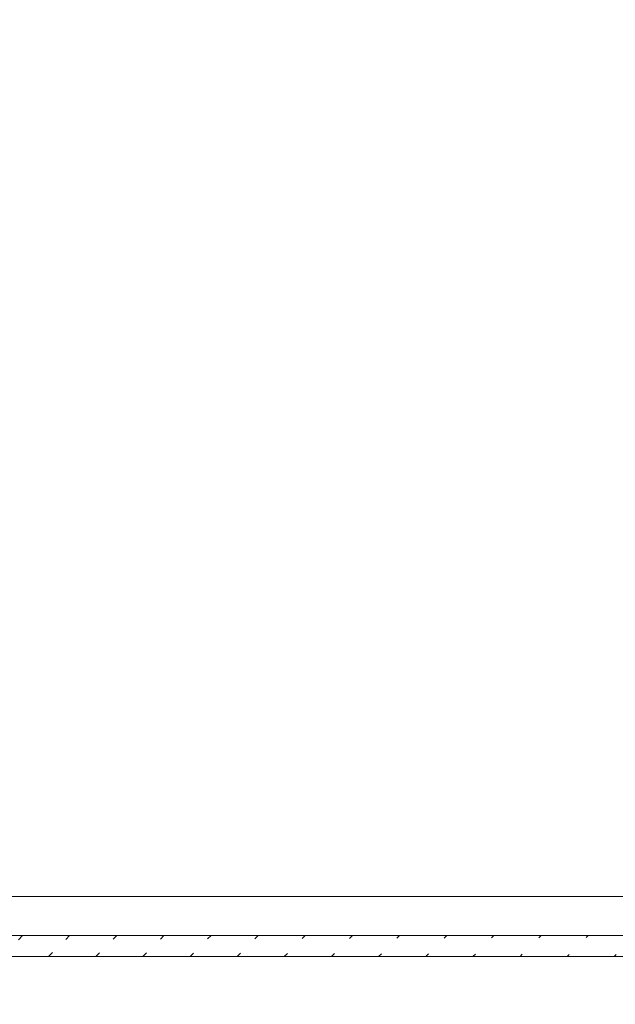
# Model space of a CAD drawing. Header units: millimetres. Extents: x -7955266 to 72030, y -46136 to 9299934.
# Tile 143 of 203: x -5119441 to -5113768, y 6615081 to 6624461. Entities that reach past the tile are written whole.
import ezdxf
from ezdxf.enums import TextEntityAlignment as Align

# ---------------------------------------------------------------- set-up
doc = ezdxf.new("R2010")
doc.units = ezdxf.units.MM
doc.header["$LTSCALE"] = 10
for name, color, linetype, lineweight in [('!XREF', 8, 'Continuous', 5), ('IE_trasy kablowe', 6, 'Continuous', 18), ('XREF_E_PRZ24002_rzut dachu$0$0-DACH-ISTN', 8, 'Continuous', 5), ('XREF_E_PRZ24002_rzut dachu$0$DO-HALA-WYMIAR', 8, 'Continuous', 5)]:
    doc.layers.add(name, color=color, linetype=linetype, lineweight=lineweight)
doc.styles.add('XREF_E_PRZ24002_rzut dachu$0$CP_ATTR', font='ROMANS.SHX')
doc.styles.add('XREF_E_PRZ24002_rzut dachu$0$ROMANS', font='romans.shx', dxfattribs={"width": 0.8})
doc.dimstyles.new('XREF_E_PRZ24002_rzut dachu$0$STANDARD', dxfattribs={"dimscale": 1.4, "dimtxt": 21, "dimasz": 0.5, "dimexe": 0.2, "dimexo": 0.1, "dimgap": 6, "dimtad": 1, "dimdec": 1, "dimrnd": 0.5, "dimzin": 12, "dimdsep": 46, "dimtxsty": 'XREF_E_PRZ24002_rzut dachu$0$ROMANS', "dimblk1": 'XREF_E_PRZ24002_rzut dachu$0$Q', "dimblk2": 'XREF_E_PRZ24002_rzut dachu$0$Q', "dimsah": 1, "dimcen": 0.5, "dimse1": 1, "dimse2": 1, "dimclrd": 8, "dimclre": 8, "dimclrt": 7, "dimadec": 0, "dimazin": 0, "dimtfac": 1, "dimtdec": 1, "dimtix": 1, "dimtmove": 2, "dimatfit": 3, "dimldrblk": 'XREF_E_PRZ24002_rzut dachu$0$Q', "dimfxl": 1, "dimtolj": 1, "dimtzin": 12, "dimarcsym": 0})

# ---------------------------------------------------------------- blocks, each defined once
blk = doc.blocks.new('XREF_E_PRZ24002_rzut dachu$0$Q')
for p, q in [((0, 20), (0, -20)), ((10.61, 10.61), (-10.61, -10.61))]:
    blk.add_line(p, q)
blk = doc.blocks.new('*D287')
at = {"layer": 'XREF_E_PRZ24002_rzut dachu$0$DO-HALA-WYMIAR', "color": 8, "lineweight": -2, "transparency": 16777216}
blk.add_line((-268531.68, 266529.49), (-276811.68, 266529.49), dxfattribs=at)
at = {"layer": 'XREF_E_PRZ24002_rzut dachu$0$DO-HALA-WYMIAR', "color": 8, "linetype": 'ByBlock', "lineweight": -2, "transparency": 16777216, "rotation": 180}
blk.add_blockref('XREF_E_PRZ24002_rzut dachu$0$Q', (-276812.68, 266529.49), dxfattribs=at)
at = {"layer": 'XREF_E_PRZ24002_rzut dachu$0$DO-HALA-WYMIAR', "color": 8, "linetype": 'ByBlock', "lineweight": -2, "transparency": 16777216}
blk.add_blockref('XREF_E_PRZ24002_rzut dachu$0$Q', (-268530.68, 266529.49), dxfattribs=at)
at = {"layer": 'XREF_E_PRZ24002_rzut dachu$0$DO-HALA-WYMIAR', "color": 7, "transparency": 16777216, "insert": (-272549.58, 266562.49), "char_height": 42, "attachment_point": 5, "style": 'XREF_E_PRZ24002_rzut dachu$0$ROMANS'}
blk.add_mtext('\\A1;8282', dxfattribs=at)
blk = doc.blocks.new('XREF_E_PRZ24002_rzut dachu')
at = {"layer": 'XREF_E_PRZ24002_rzut dachu$0$0-DACH-ISTN', "linetype": 'ByBlock', "style": 'XREF_E_PRZ24002_rzut dachu$0$CP_ATTR', "flags": 9}
for tag, p, height, width in [('NAME', (-279644.05, 267204.19), 0.01, 3.078589), ('PRODUCER', (-279644.05, 267204.19), 0.01, 3.078589), ('PRODUCT-TYPE', (-279644.05, 267204.19), 0.01, 3.078589), ('ARTICLE', (-279644.05, 267204.19), 0.01, 3.078589), ('FLOW', (-279644.05, 267204.19), 0.01, 3.078589), ('OTHER', (-279644.05, 267204.19), 0.01, 3.078589), ('NAME', (-279398.18, 267206.19), 0.01, 2.430116), ('PRODUCER', (-279398.18, 267206.19), 0.01, 2.430116), ('PRODUCT-TYPE', (-279398.18, 267206.19), 0.01, 2.430116), ('ARTICLE', (-279398.18, 267206.19), 0.01, 2.430116), ('FLOW', (-279398.18, 267206.19), 0.01, 2.430116), ('OTHER', (-279398.18, 267206.19), 0.01, 2.430116), ('NAME', (-279880.82, 267079.33), 0.01, 0.520644), ('PRODUCER', (-279880.82, 267079.33), 0.01, 0.520644), ('PRODUCT-TYPE', (-279880.82, 267079.33), 0.01, 0.520644), ('ARTICLE', (-279880.82, 267079.33), 0.01, 0.520644), ('FLOW', (-279880.82, 267079.33), 0.01, 0.520644), ('OTHER', (-279880.82, 267079.33), 0.01, 0.520644), ('NAME', (-279828.75, 267079.33), 0.0001, 1), ('PRODUCER', (-279828.75, 267079.33), 0.0001, 1), ('PRODUCT-TYPE', (-279828.75, 267079.33), 0.0001, 1), ('ARTICLE', (-279828.75, 267079.33), 0.0001, 1), ('FLOW', (-279828.75, 267079.33), 0.0001, 1), ('OTHER', (-279828.75, 267079.33), 0.0001, 1), ('NAME', (-279558.18, 266590.11), 0.0001, 1), ('PRODUCER', (-279558.18, 266590.11), 0.0001, 1), ('PRODUCT-TYPE', (-279558.18, 266590.11), 0.0001, 1), ('ARTICLE', (-279558.18, 266590.11), 0.0001, 1), ('FLOW', (-279558.18, 266590.11), 0.0001, 1), ('OTHER', (-279558.18, 266590.11), 0.0001, 1), ('NAME', (-280739.27, 251288.91), 0.0001, 1), ('PRODUCER', (-280739.27, 251288.91), 0.0001, 1), ('PRODUCT-TYPE', (-280739.27, 251288.91), 0.0001, 1), ('ARTICLE', (-280739.27, 251288.91), 0.0001, 1), ('FLOW', (-280739.27, 251288.91), 0.0001, 1), ('OTHER', (-280739.27, 251288.91), 0.0001, 1), ('NAME', (-280605.65, 251288.91), 0.0001, 1), ('PRODUCER', (-280605.65, 251288.91), 0.0001, 1), ('PRODUCT-TYPE', (-280605.65, 251288.91), 0.0001, 1), ('ARTICLE', (-280605.65, 251288.91), 0.0001, 1), ('FLOW', (-280605.65, 251288.91), 0.0001, 1), ('OTHER', (-280605.65, 251288.91), 0.0001, 1), ('NAME', (-279957.38, 251288.91), 0.0001, 1), ('PRODUCER', (-279957.38, 251288.91), 0.0001, 1), ('PRODUCT-TYPE', (-279957.38, 251288.91), 0.0001, 1), ('ARTICLE', (-279957.38, 251288.91), 0.0001, 1), ('FLOW', (-279957.38, 251288.91), 0.0001, 1), ('OTHER', (-279957.38, 251288.91), 0.0001, 1)]:
    blk.add_attdef(tag, p, '', height=height, dxfattribs=dict(at, width=width))
for tag, p, height, rotation, width in [('PRODUCT-TYPE', (-279196.19, 267204.19), 0.0001, 180, 1), ('NAME', (-279196.19, 267204.19), 0.0001, 180, 1), ('PRODUCER', (-279196.19, 267204.19), 0.0001, 180, 1), ('ARTICLE', (-279196.19, 267204.19), 0.0001, 180, 1), ('FLOW', (-279196.19, 267204.19), 0.0001, 180, 1), ('OTHER', (-279196.19, 267204.19), 0.0001, 180, 1), ('PRODUCT-TYPE', (-279109.07, 267204.19), 0.015, 180, 0.580797), ('PRODUCER', (-279109.07, 267204.19), 0.015, 180, 0.580797), ('ARTICLE', (-279109.07, 267204.19), 0.015, 180, 0.580797), ('NAME', (-279109.07, 267204.19), 0.015, 180, 0.580797), ('FLOW', (-279109.07, 267204.19), 0.015, 180, 0.580797), ('OTHER', (-279109.07, 267204.19), 0.015, 180, 0.580797), ('NAME', (-279015.17, 267206.19), 0.0001, 180, 1), ('PRODUCER', (-279015.17, 267206.19), 0.0001, 180, 1), ('PRODUCT-TYPE', (-279015.17, 267206.19), 0.0001, 180, 1), ('ARTICLE', (-279015.17, 267206.19), 0.0001, 180, 1), ('FLOW', (-279015.17, 267206.19), 0.0001, 180, 1), ('OTHER', (-279015.17, 267206.19), 0.0001, 180, 1), ('PRODUCT-TYPE', (-278926.22, 267206.19), 0.015, 180, 0.592965), ('PRODUCER', (-278926.22, 267206.19), 0.015, 180, 0.592965), ('ARTICLE', (-278926.22, 267206.19), 0.015, 180, 0.592965), ('NAME', (-278926.22, 267206.19), 0.015, 180, 0.592965), ('FLOW', (-278926.22, 267206.19), 0.015, 180, 0.592965), ('OTHER', (-278926.22, 267206.19), 0.015, 180, 0.592965), ('NAME', (-281343.26, 251313.16), 0.0001, 180, 1), ('PRODUCER', (-281343.26, 251313.16), 0.0001, 180, 1), ('PRODUCT-TYPE', (-281343.26, 251313.16), 0.0001, 180, 1), ('ARTICLE', (-281343.26, 251313.16), 0.0001, 180, 1), ('FLOW', (-281343.26, 251313.16), 0.0001, 180, 1), ('OTHER', (-281343.26, 251313.16), 0.0001, 180, 1), ('NAME', (-281440.06, 251297.51), 0.0001, 135, 1), ('PRODUCER', (-281440.06, 251297.51), 0.0001, 135, 1), ('PRODUCT-TYPE', (-281440.06, 251297.51), 0.0001, 135, 1), ('ARTICLE', (-281440.06, 251297.51), 0.0001, 135, 1), ('FLOW', (-281440.06, 251297.51), 0.0001, 135, 1), ('OTHER', (-281440.06, 251297.51), 0.0001, 135, 1), ('NAME', (-281127.88, 251288.91), 0.0001, 180, 1), ('PRODUCER', (-281127.88, 251288.91), 0.0001, 180, 1), ('PRODUCT-TYPE', (-281127.88, 251288.91), 0.0001, 180, 1), ('ARTICLE', (-281127.88, 251288.91), 0.0001, 180, 1), ('FLOW', (-281127.88, 251288.91), 0.0001, 180, 1), ('OTHER', (-281127.88, 251288.91), 0.0001, 180, 1), ('NAME', (-281411.29, 251268.73), 0.0001, 315, 1), ('PRODUCER', (-281411.29, 251268.73), 0.0001, 315, 1), ('PRODUCT-TYPE', (-281411.29, 251268.73), 0.0001, 315, 1), ('ARTICLE', (-281411.29, 251268.73), 0.0001, 315, 1), ('FLOW', (-281411.29, 251268.73), 0.0001, 315, 1), ('OTHER', (-281411.29, 251268.73), 0.0001, 315, 1)]:
    blk.add_attdef(tag, p, '', height=height, rotation=rotation, dxfattribs=dict(at, width=width))
at = {"layer": 'XREF_E_PRZ24002_rzut dachu$0$0-DACH-ISTN', "linetype": 'ByBlock', "style": 'XREF_E_PRZ24002_rzut dachu$0$CP_ATTR', "text_generation_flag": 4, "width": 1, "flags": 9}
for tag, p, rotation in [('NAME', (-279463.18, 267141.19), 90), ('PRODUCER', (-279463.18, 267141.19), 90), ('PRODUCT-TYPE', (-279463.18, 267141.19), 90), ('ARTICLE', (-279463.18, 267141.19), 90), ('FLOW', (-279463.18, 267141.19), 90), ('OTHER', (-279463.18, 267141.19), 90), ('NAME', (-281127.88, 251288.91), 180), ('PRODUCER', (-281127.88, 251288.91), 180), ('PRODUCT-TYPE', (-281127.88, 251288.91), 180), ('ARTICLE', (-281127.88, 251288.91), 180), ('FLOW', (-281127.88, 251288.91), 180), ('OTHER', (-281127.88, 251288.91), 180)]:
    blk.add_attdef(tag, p, '', height=0.0001, rotation=rotation, dxfattribs=at)
at = {"layer": 'XREF_E_PRZ24002_rzut dachu$0$0-DACH-ISTN', "linetype": 'ByBlock', "style": 'XREF_E_PRZ24002_rzut dachu$0$CP_ATTR', "flags": 9}
for tag, p, height, rotation in [('PRODUCT-TYPE', (-279586.68, 266526.19), 0.0025, 180), ('PRODUCER', (-279586.68, 266526.19), 0.0025, 180), ('ARTICLE', (-279586.68, 266526.19), 0.0025, 180), ('NAME', (-279586.68, 266526.19), 0.0025, 180), ('FLOW', (-279586.68, 266526.19), 0.0025, 180), ('OTHER', (-279586.68, 266526.19), 0.0025, 180), ('NAME', (-281440.06, 251297.51), 0.0001, 315), ('PRODUCER', (-281440.06, 251297.51), 0.0001, 315), ('PRODUCT-TYPE', (-281440.06, 251297.51), 0.0001, 315), ('ARTICLE', (-281440.06, 251297.51), 0.0001, 315), ('FLOW', (-281440.06, 251297.51), 0.0001, 315), ('OTHER', (-281440.06, 251297.51), 0.0001, 315), ('NAME', (-281117.1, 251288.91), 0.0001, 180), ('PRODUCER', (-281117.1, 251288.91), 0.0001, 180), ('PRODUCT-TYPE', (-281117.1, 251288.91), 0.0001, 180), ('ARTICLE', (-281117.1, 251288.91), 0.0001, 180), ('FLOW', (-281117.1, 251288.91), 0.0001, 180), ('OTHER', (-281117.1, 251288.91), 0.0001, 180), ('NAME', (-280739.27, 251288.91), 0.0001, 180), ('PRODUCER', (-280739.27, 251288.91), 0.0001, 180), ('PRODUCT-TYPE', (-280739.27, 251288.91), 0.0001, 180), ('ARTICLE', (-280739.27, 251288.91), 0.0001, 180), ('FLOW', (-280739.27, 251288.91), 0.0001, 180), ('OTHER', (-280739.27, 251288.91), 0.0001, 180), ('NAME', (-279957.38, 251288.91), 0.0001, 180), ('PRODUCER', (-279957.38, 251288.91), 0.0001, 180), ('PRODUCT-TYPE', (-279957.38, 251288.91), 0.0001, 180), ('ARTICLE', (-279957.38, 251288.91), 0.0001, 180), ('FLOW', (-279957.38, 251288.91), 0.0001, 180), ('OTHER', (-279957.38, 251288.91), 0.0001, 180)]:
    blk.add_attdef(tag, p, '', height=height, rotation=rotation, dxfattribs=at)
at = {"layer": 'XREF_E_PRZ24002_rzut dachu$0$0-DACH-ISTN', "linetype": 'ByBlock', "style": 'XREF_E_PRZ24002_rzut dachu$0$CP_ATTR'}
for tag, p, height, flags in [('GROUP', (-281520.03, 251451.25), 0.00005, 1), ('NUMBER', (-281520.03, 251451.25), 0.00005, 1), ('PRODUCER', (-281520.03, 251451.25), 0.00005, 1), ('ARTICLE', (-281520.03, 251451.25), 0.00005, 1), ('PRODUCT-TYPE', (-281520.03, 251451.25), 0.00005, 1), ('ORDER-NO', (-281520.03, 251451.25), 0.00005, 1), ('CHARACTER', (-281520.03, 251451.25), 0.00005, 1), ('DN', (-281520.03, 251451.25), 0.00005, 1), ('NAME', (-281520.03, 251451.25), 0.00005, 1), ('TEMPERATURE', (-281520.03, 251451.25), 0.00005, 1), ('FLOW', (-281520.03, 251451.25), 0.00005, 1), ('POWER', (-281520.03, 251451.25), 0.00005, 1), ('VOLTAGE', (-281520.03, 251451.25), 0.00005, 1), ('WEIGHT', (-281520.03, 251451.25), 0.00005, 1), ('PN', (-281520.03, 251451.25), 0.00005, 1), ('H', (-281520.03, 251451.25), 0.00005, 1), ('VAL', (-281520.03, 251451.25), 0.00005, 1), ('NAME', (-281343.26, 251313.16), 0.0001, 9), ('PRODUCER', (-281343.26, 251313.16), 0.0001, 9), ('PRODUCT-TYPE', (-281343.26, 251313.16), 0.0001, 9), ('ARTICLE', (-281343.26, 251313.16), 0.0001, 9), ('FLOW', (-281343.26, 251313.16), 0.0001, 9), ('OTHER', (-281343.26, 251313.16), 0.0001, 9), ('NAME', (-281127.88, 251288.91), 0.0001, 9), ('PRODUCER', (-281127.88, 251288.91), 0.0001, 9), ('PRODUCT-TYPE', (-281127.88, 251288.91), 0.0001, 9), ('ARTICLE', (-281127.88, 251288.91), 0.0001, 9), ('FLOW', (-281127.88, 251288.91), 0.0001, 9), ('OTHER', (-281127.88, 251288.91), 0.0001, 9), ('NAME', (-280750.05, 251288.91), 0.0001, 9), ('PRODUCER', (-280750.05, 251288.91), 0.0001, 9), ('PRODUCT-TYPE', (-280750.05, 251288.91), 0.0001, 9), ('ARTICLE', (-280750.05, 251288.91), 0.0001, 9), ('FLOW', (-280750.05, 251288.91), 0.0001, 9), ('OTHER', (-280750.05, 251288.91), 0.0001, 9), ('NAME', (-280647.27, 251288.91), 0.0001, 9), ('PRODUCER', (-280647.27, 251288.91), 0.0001, 9), ('PRODUCT-TYPE', (-280647.27, 251288.91), 0.0001, 9), ('ARTICLE', (-280647.27, 251288.91), 0.0001, 9), ('FLOW', (-280647.27, 251288.91), 0.0001, 9), ('OTHER', (-280647.27, 251288.91), 0.0001, 9), ('NAME', (-281393.61, 251261.41), 0.0001, 9), ('PRODUCER', (-281393.61, 251261.41), 0.0001, 9), ('PRODUCT-TYPE', (-281393.61, 251261.41), 0.0001, 9), ('ARTICLE', (-281393.61, 251261.41), 0.0001, 9), ('FLOW', (-281393.61, 251261.41), 0.0001, 9), ('OTHER', (-281393.61, 251261.41), 0.0001, 9), ('GROUP', (-281345.5, 250753.98), 0.00005, 1), ('NUMBER', (-281345.5, 250753.98), 0.00005, 1), ('PRODUCER', (-281345.5, 250753.98), 0.00005, 1), ('ARTICLE', (-281345.5, 250753.98), 0.00005, 1), ('PRODUCT-TYPE', (-281345.5, 250753.98), 0.00005, 1), ('ORDER-NO', (-281345.5, 250753.98), 0.00005, 1), ('CHARACTER', (-281345.5, 250753.98), 0.00005, 1), ('DN', (-281345.5, 250753.98), 0.00005, 1), ('NAME', (-281345.5, 250753.98), 0.00005, 1), ('TEMPERATURE', (-281345.5, 250753.98), 0.00005, 1), ('FLOW', (-281345.5, 250753.98), 0.00005, 1), ('POWER', (-281345.5, 250753.98), 0.00005, 1), ('VOLTAGE', (-281345.5, 250753.98), 0.00005, 1), ('WEIGHT', (-281345.5, 250753.98), 0.00005, 1), ('PN', (-281345.5, 250753.98), 0.00005, 1), ('H', (-281345.5, 250753.98), 0.00005, 1), ('VAL', (-281345.5, 250753.98), 0.00005, 1)]:
    blk.add_attdef(tag, p, '', height=height, dxfattribs=dict(at, flags=flags))
at = {"layer": 'XREF_E_PRZ24002_rzut dachu$0$0-DACH-ISTN', "linetype": 'ByBlock', "style": 'XREF_E_PRZ24002_rzut dachu$0$CP_ATTR', "text_generation_flag": 4, "width": 1, "flags": 9}
for tag in ['NAME', 'PRODUCER', 'PRODUCT-TYPE', 'ARTICLE', 'FLOW', 'OTHER']:
    blk.add_attdef(tag, (-280739.27, 251288.91), '', height=0.0001, dxfattribs=at)
at = {"layer": 'XREF_E_PRZ24002_rzut dachu$0$0-DACH-ISTN', "linetype": 'ByBlock', "style": 'XREF_E_PRZ24002_rzut dachu$0$CP_ATTR', "width": 1, "flags": 9}
for tag, height, p in [('GROUP', 0.00158, (-279928.78, 251288.33)), ('ARTICLE', 0.00158, (-279928.78, 251288.33)), ('PRODUCT-TYPE', 0.00158, (-279928.78, 251288.33)), ('ORDER-NO', 0.00157, (-279928.78, 251288.32)), ('PRODUCER', 0.00158, (-279928.78, 251288.32)), ('NAME', 0.00158, (-279928.77, 251288.34)), ('NUMBER', 0.00158, (-279928.78, 251288.34)), ('TEMPERATURE', 0.00158, (-279928.77, 251288.34)), ('OTHER', 0.00158, (-279928.76, 251288.34)), ('CHARACTER', 0.00158, (-279928.76, 251288.33)), ('FLOW', 0.00158, (-279928.76, 251288.33)), ('POWER', 0.00158, (-279928.76, 251288.32)), ('VOLTAGE', 0.00158, (-279928.76, 251288.32)), ('DN', 0.00158, (-279928.75, 251288.33)), ('PN', 0.00158, (-279928.75, 251288.33))]:
    blk.add_attdef(tag, text='', height=height, dxfattribs=at).set_placement(p, align=Align.MIDDLE_LEFT)
at = {"layer": 'XREF_E_PRZ24002_rzut dachu$0$0-DACH-ISTN', "linetype": 'ByBlock', "style": 'XREF_E_PRZ24002_rzut dachu$0$CP_ATTR', "flags": 9}
for tag, p in [('GROUP', (-280584.33, 251288.18)), ('ARTICLE', (-280584.33, 251288.17)), ('PRODUCT-TYPE', (-280584.33, 251288.17)), ('ORDER-NO', (-280584.33, 251288.16)), ('PRODUCER', (-280584.33, 251288.16)), ('NAME', (-280584.32, 251288.18)), ('NUMBER', (-280584.33, 251288.18)), ('TEMPERATURE', (-280584.31, 251288.18)), ('FLOW', (-280584.31, 251288.18)), ('CHARACTER', (-280584.31, 251288.17)), ('POWER', (-280584.31, 251288.16)), ('VOLTAGE', (-280584.31, 251288.16)), ('PN', (-280584.3, 251288.18)), ('OTHER', (-280584.3, 251288.18)), ('DN', (-280584.3, 251288.17))]:
    blk.add_attdef(tag, text='', height=0.002, dxfattribs=at).set_placement(p, align=Align.MIDDLE_LEFT)
at = {"layer": 'XREF_E_PRZ24002_rzut dachu$0$DO-HALA-WYMIAR'}
dim = blk.add_linear_dim(base=(-276812.68, 266529.49), p1=(-268530.68, 266454.62, 0), p2=(-276812.68, 266454.62, 0), dimstyle='XREF_E_PRZ24002_rzut dachu$0$STANDARD', override={"dimscale": 2}, dxfattribs=at)
dim.commit()
dim.dimension.update_dxf_attribs({"geometry": '*D287', "text_midpoint": (-272549.58, 266562.49), "dimtype": 160})

msp = doc.modelspace()

# ---------------------------------------------------------------- hatches: boundary and pattern name
at = {"layer": 'IE_trasy kablowe'}
h = msp.add_hatch(dxfattribs=at)
h.set_pattern_fill('ANSI31', color=256, scale=100, style=0)
h.set_pattern_definition([(45, (-5196221.15, 6620649.22), (-224.5064, 224.5064), [])])
edge = h.paths.add_edge_path()
edge.add_line((-5164589.4, 6615735.2), (-5108570.7, 6615735.2))
edge.add_line((-5164589.4, 6615535.2), (-5108570.7, 6615535.2))

# ---------------------------------------------------------------- linework, layer by layer
for p, q in [((-5164589.4, 6615735.2), (-5108570.7, 6615735.2)), ((-5164589.4, 6615535.2), (-5108570.7, 6615535.2))]:
    msp.add_line(p, q, dxfattribs=at)

# ---------------------------------------------------------------- block references
at = {"layer": '!XREF', "xscale": 10, "yscale": 10, "zscale": 10}
msp.add_blockref('XREF_E_PRZ24002_rzut dachu', (-2416894, 3950814.3, 0), dxfattribs=at)

doc.saveas('drawing.dxf')
